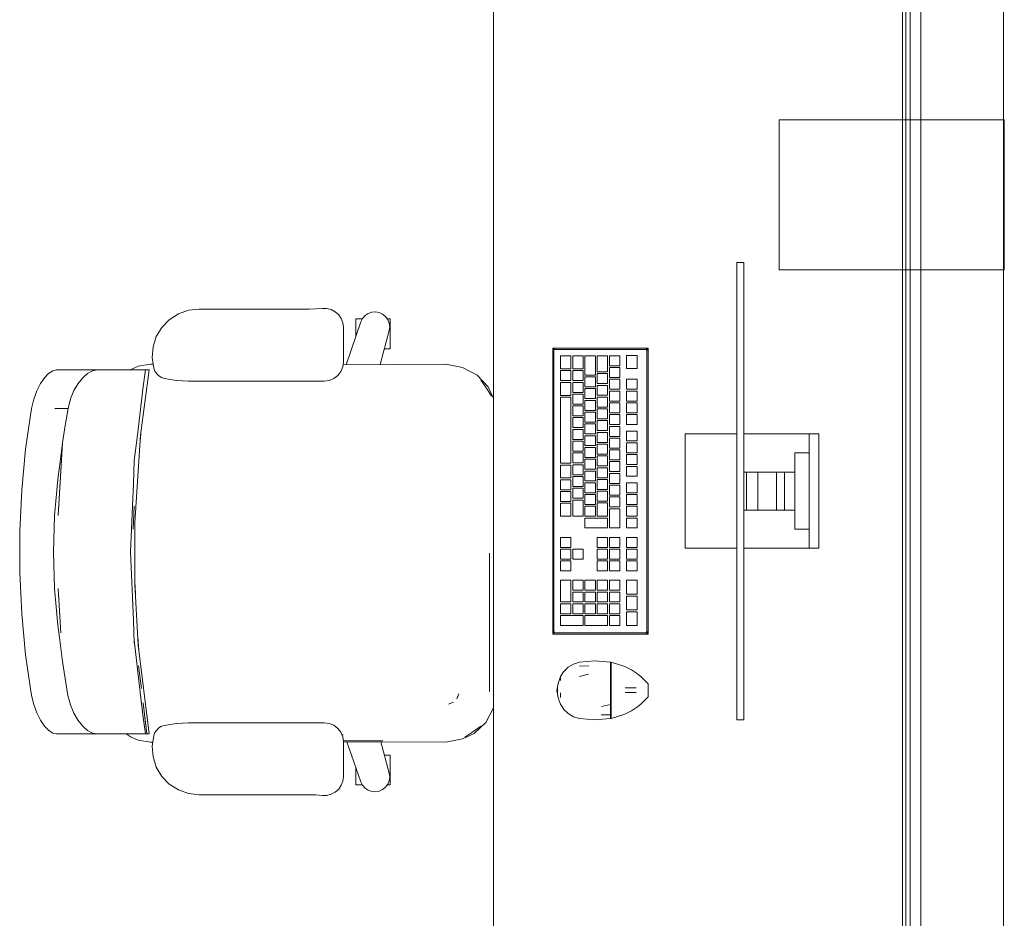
# Model space of a CAD drawing. Header units: millimetres. Extents: x -261 to 187, y -214 to 106.
# Tile 224 of 256: x -188.62 to -187.3, y -154.92 to -153.72. Entities that reach past the tile are written whole.
import ezdxf

# ---------------------------------------------------------------- set-up
doc = ezdxf.new("R2010")
doc.units = ezdxf.units.MM
doc.header["$LTSCALE"] = 0.005
doc.header["$MEASUREMENT"] = 0
for name, color, linetype, lineweight in [('IFC-Elemento construtivo genérico-Contorno', 9, 'Continuous', 5), ('IFC-Elemento de mobília-Contorno', 9, 'Continuous', 5), ('IFC-Laje-Contorno', 9, 'Continuous', 5), ('IFC-Parede padrão-Contorno', 9, 'Continuous', 5), ('IFC-Pilar-Contorno', 9, 'Continuous', 5), ('IFC-Viga-Contorno', 9, 'Continuous', 5)]:
    doc.layers.add(name, color=color, linetype=linetype, lineweight=lineweight)

msp = doc.modelspace()

# ---------------------------------------------------------------- linework, layer by layer
at = {"layer": 'IFC-Elemento construtivo genérico-Contorno', "lineweight": 5}
for p, q in [((-187.6602, -154.0442), (-187.6602, -154.0439)), ((-187.6602, -154.0439), (-187.6507, -154.0439)), ((-187.6602, -154.0448), (-187.6602, -154.0442)), ((-187.6602, -154.0458), (-187.6602, -154.0448)), ((-187.6602, -154.0471), (-187.6602, -154.0458)), ((-187.6602, -154.0487), (-187.6602, -154.0471)), ((-187.6602, -154.0503), (-187.6602, -154.0487)), ((-187.6602, -154.6471), (-187.6602, -154.0503)), ((-187.6507, -154.0442), (-187.6507, -154.0439)), ((-187.6507, -154.0448), (-187.6507, -154.0442)), ((-187.6507, -154.0458), (-187.6507, -154.0448)), ((-187.6507, -154.0471), (-187.6507, -154.0458)), ((-187.6507, -154.0487), (-187.6507, -154.0471)), ((-187.6507, -154.0503), (-187.6507, -154.0487)), ((-187.6507, -154.6471), (-187.6507, -154.0503)), ((-187.9055, -154.1582), (-187.9043, -154.1595)), ((-187.9055, -154.5392), (-187.9055, -154.1582)), ((-187.9055, -154.1582), (-187.7785, -154.1582)), ((-187.7797, -154.1595), (-187.7785, -154.1582)), ((-187.7785, -154.5392), (-187.7785, -154.1582)), ((-187.9043, -154.1595), (-187.9034, -154.1603)), ((-187.9039, -154.1614), (-187.9036, -154.1606)), ((-187.9039, -154.536), (-187.9039, -154.1614)), ((-187.9036, -154.1592), (-187.9026, -154.1597)), ((-187.9036, -154.1592), (-187.903, -154.1595)), ((-187.9036, -154.1606), (-187.9034, -154.1603)), ((-187.9034, -154.1603), (-187.9023, -154.1598)), ((-187.9034, -154.1603), (-187.9027, -154.16)), ((-187.903, -154.1595), (-187.9026, -154.1597)), ((-187.9027, -154.16), (-187.9023, -154.1598)), ((-187.9023, -154.1598), (-187.7817, -154.1598)), ((-187.8952, -154.1684), (-187.8813, -154.1684)), ((-187.8952, -154.1857), (-187.8952, -154.1684)), ((-187.8813, -154.1857), (-187.8813, -154.1684)), ((-187.8789, -154.1684), (-187.865, -154.1684)), ((-187.8789, -154.1857), (-187.8789, -154.1684)), ((-187.865, -154.1857), (-187.865, -154.1684)), ((-187.8626, -154.1684), (-187.8487, -154.1684)), ((-187.8626, -154.1941), (-187.8626, -154.1684)), ((-187.8487, -154.1941), (-187.8487, -154.1684)), ((-187.8463, -154.1684), (-187.8324, -154.1684)), ((-187.8463, -154.1897), (-187.8463, -154.1684)), ((-187.8324, -154.1897), (-187.8324, -154.1684)), ((-187.83, -154.1684), (-187.8161, -154.1684)), ((-187.83, -154.1816), (-187.83, -154.1684)), ((-187.8161, -154.1816), (-187.8161, -154.1684)), ((-187.807, -154.1679), (-187.7931, -154.1679)), ((-187.807, -154.1855), (-187.807, -154.1679)), ((-187.7931, -154.1855), (-187.7931, -154.1679)), ((-187.7817, -154.1598), (-187.781, -154.1595)), ((-187.7817, -154.1598), (-187.7809, -154.1601)), ((-187.7817, -154.1598), (-187.7813, -154.16)), ((-187.7813, -154.16), (-187.7809, -154.1601)), ((-187.781, -154.1595), (-187.7804, -154.1592)), ((-187.7809, -154.1601), (-187.7806, -154.1603)), ((-187.7806, -154.1603), (-187.7797, -154.1595)), ((-187.7806, -154.1603), (-187.7803, -154.161)), ((-187.7806, -154.1603), (-187.7801, -154.1614)), ((-187.7803, -154.161), (-187.7802, -154.1612)), ((-187.7802, -154.1612), (-187.7801, -154.1614)), ((-187.7801, -154.536), (-187.7801, -154.1614)), ((-187.7799, -154.1611), (-187.7794, -154.1601)), ((-187.7799, -154.1611), (-187.7798, -154.1608)), ((-187.83, -154.1816), (-187.8161, -154.1816)), ((-187.83, -154.184), (-187.8161, -154.184)), ((-187.83, -154.1973), (-187.83, -154.184)), ((-187.8161, -154.1973), (-187.8161, -154.184)), ((-187.8952, -154.1857), (-187.8813, -154.1857)), ((-187.8952, -154.1881), (-187.8813, -154.1881)), ((-187.8952, -154.2014), (-187.8952, -154.1881)), ((-187.8813, -154.2014), (-187.8813, -154.1881)), ((-187.8789, -154.1857), (-187.865, -154.1857)), ((-187.8789, -154.1881), (-187.865, -154.1881)), ((-187.8789, -154.2014), (-187.8789, -154.1881)), ((-187.865, -154.2014), (-187.865, -154.1881)), ((-187.8626, -154.1941), (-187.8487, -154.1941)), ((-187.8626, -154.1965), (-187.8487, -154.1965)), ((-187.8626, -154.2097), (-187.8626, -154.1965)), ((-187.8487, -154.2097), (-187.8487, -154.1965)), ((-187.8463, -154.1897), (-187.8324, -154.1897)), ((-187.8463, -154.1921), (-187.8324, -154.1921)), ((-187.8463, -154.2054), (-187.8463, -154.1921)), ((-187.8324, -154.2054), (-187.8324, -154.1921)), ((-187.83, -154.1973), (-187.8161, -154.1973)), ((-187.807, -154.1855), (-187.7931, -154.1855)), ((-187.8952, -154.2014), (-187.8813, -154.2014)), ((-187.8952, -154.2038), (-187.8813, -154.2038)), ((-187.8952, -154.2212), (-187.8952, -154.2038)), ((-187.8813, -154.2212), (-187.8813, -154.2038)), ((-187.8789, -154.2014), (-187.865, -154.2014)), ((-187.8789, -154.2038), (-187.865, -154.2038)), ((-187.8789, -154.2171), (-187.8789, -154.2038)), ((-187.865, -154.2171), (-187.865, -154.2038)), ((-187.8626, -154.2097), (-187.8487, -154.2097)), ((-187.8463, -154.2054), (-187.8324, -154.2054)), ((-187.8463, -154.2078), (-187.8324, -154.2078)), ((-187.8463, -154.221), (-187.8463, -154.2078)), ((-187.8324, -154.221), (-187.8324, -154.2078)), ((-187.83, -154.1997), (-187.8161, -154.1997)), ((-187.83, -154.213), (-187.83, -154.1997)), ((-187.8161, -154.213), (-187.8161, -154.1997)), ((-187.807, -154.1997), (-187.7931, -154.1997)), ((-187.807, -154.213), (-187.807, -154.1997)), ((-187.7931, -154.213), (-187.7931, -154.1997)), ((-187.8952, -154.2212), (-187.8813, -154.2212)), ((-187.8952, -154.2236), (-187.8813, -154.2236)), ((-187.8952, -154.3115), (-187.8952, -154.2236)), ((-187.8813, -154.3115), (-187.8813, -154.2236)), ((-187.8789, -154.2171), (-187.865, -154.2171)), ((-187.8789, -154.2195), (-187.865, -154.2195)), ((-187.8789, -154.2328), (-187.8789, -154.2195)), ((-187.865, -154.2328), (-187.865, -154.2195)), ((-187.8626, -154.2121), (-187.8487, -154.2121)), ((-187.8626, -154.2254), (-187.8626, -154.2121)), ((-187.8487, -154.2254), (-187.8487, -154.2121)), ((-187.8463, -154.221), (-187.8324, -154.221)), ((-187.8463, -154.2234), (-187.8324, -154.2234)), ((-187.8463, -154.2367), (-187.8463, -154.2234)), ((-187.8324, -154.2367), (-187.8324, -154.2234)), ((-187.83, -154.213), (-187.8161, -154.213)), ((-187.83, -154.2154), (-187.8161, -154.2154)), ((-187.83, -154.2287), (-187.83, -154.2154)), ((-187.8161, -154.2287), (-187.8161, -154.2154)), ((-187.807, -154.213), (-187.7931, -154.213)), ((-187.807, -154.2154), (-187.7931, -154.2154)), ((-187.807, -154.2287), (-187.807, -154.2154)), ((-187.7931, -154.2287), (-187.7931, -154.2154)), ((-187.8789, -154.2328), (-187.865, -154.2328)), ((-187.8789, -154.2352), (-187.865, -154.2352)), ((-187.8789, -154.2484), (-187.8789, -154.2352)), ((-187.865, -154.2484), (-187.865, -154.2352)), ((-187.8626, -154.2254), (-187.8487, -154.2254)), ((-187.8626, -154.2278), (-187.8487, -154.2278)), ((-187.8626, -154.2411), (-187.8626, -154.2278)), ((-187.8487, -154.2411), (-187.8487, -154.2278)), ((-187.8463, -154.2367), (-187.8324, -154.2367)), ((-187.83, -154.2287), (-187.8161, -154.2287)), ((-187.83, -154.2311), (-187.8161, -154.2311)), ((-187.83, -154.2443), (-187.83, -154.2311)), ((-187.8161, -154.2443), (-187.8161, -154.2311)), ((-187.807, -154.2287), (-187.7931, -154.2287)), ((-187.807, -154.2311), (-187.7931, -154.2311)), ((-187.807, -154.2443), (-187.807, -154.2311)), ((-187.7931, -154.2443), (-187.7931, -154.2311)), ((-187.8789, -154.2484), (-187.865, -154.2484)), ((-187.8626, -154.2411), (-187.8487, -154.2411)), ((-187.8626, -154.2435), (-187.8487, -154.2435)), ((-187.8626, -154.2568), (-187.8626, -154.2435)), ((-187.8487, -154.2568), (-187.8487, -154.2435)), ((-187.8463, -154.2391), (-187.8324, -154.2391)), ((-187.8463, -154.2524), (-187.8463, -154.2391)), ((-187.8324, -154.2524), (-187.8324, -154.2391)), ((-187.83, -154.2443), (-187.8161, -154.2443)), ((-187.83, -154.2467), (-187.8161, -154.2467)), ((-187.83, -154.26), (-187.83, -154.2467)), ((-187.8161, -154.26), (-187.8161, -154.2467)), ((-187.807, -154.2443), (-187.7931, -154.2443)), ((-187.807, -154.2467), (-187.7931, -154.2467)), ((-187.807, -154.26), (-187.807, -154.2467)), ((-187.7931, -154.26), (-187.7931, -154.2467)), ((-187.8789, -154.2508), (-187.865, -154.2508)), ((-187.8789, -154.2641), (-187.8789, -154.2508)), ((-187.865, -154.2641), (-187.865, -154.2508)), ((-187.8626, -154.2568), (-187.8487, -154.2568)), ((-187.8626, -154.2592), (-187.8487, -154.2592)), ((-187.8626, -154.2724), (-187.8626, -154.2592)), ((-187.8487, -154.2724), (-187.8487, -154.2592)), ((-187.8463, -154.2524), (-187.8324, -154.2524)), ((-187.8463, -154.2548), (-187.8324, -154.2548)), ((-187.8463, -154.2681), (-187.8463, -154.2548)), ((-187.8324, -154.2681), (-187.8324, -154.2548)), ((-187.83, -154.26), (-187.8161, -154.26)), ((-187.83, -154.2624), (-187.8161, -154.2624)), ((-187.83, -154.2757), (-187.83, -154.2624)), ((-187.8161, -154.2757), (-187.8161, -154.2624)), ((-187.807, -154.26), (-187.7931, -154.26)), ((-187.8789, -154.2641), (-187.865, -154.2641)), ((-187.8789, -154.2665), (-187.865, -154.2665)), ((-187.8789, -154.2798), (-187.8789, -154.2665)), ((-187.865, -154.2798), (-187.865, -154.2665)), ((-187.8626, -154.2724), (-187.8487, -154.2724)), ((-187.8626, -154.2749), (-187.8487, -154.2749)), ((-187.8626, -154.2881), (-187.8626, -154.2749)), ((-187.8487, -154.2881), (-187.8487, -154.2749)), ((-187.8463, -154.2681), (-187.8324, -154.2681)), ((-187.8463, -154.2705), (-187.8324, -154.2705)), ((-187.8463, -154.2837), (-187.8463, -154.2705)), ((-187.8324, -154.2837), (-187.8324, -154.2705)), ((-187.83, -154.2757), (-187.8161, -154.2757)), ((-187.807, -154.2686), (-187.7931, -154.2686)), ((-187.807, -154.2819), (-187.807, -154.2686)), ((-187.7931, -154.2819), (-187.7931, -154.2686)), ((-187.7289, -154.4249), (-187.7289, -154.2725)), ((-187.7289, -154.2725), (-187.6602, -154.2725)), ((-187.6507, -154.2725), (-187.5702, -154.2725)), ((-187.5702, -154.2725), (-187.5685, -154.2725)), ((-187.5685, -154.2725), (-187.567, -154.2725)), ((-187.567, -154.2725), (-187.5657, -154.2725)), ((-187.5657, -154.2725), (-187.5647, -154.2725)), ((-187.5647, -154.2725), (-187.564, -154.2725)), ((-187.564, -154.2725), (-187.5638, -154.2725)), ((-187.5638, -154.4249), (-187.5638, -154.2725)), ((-187.5638, -154.2725), (-187.5511, -154.2725)), ((-187.5511, -154.4249), (-187.5511, -154.2725)), ((-187.8789, -154.2798), (-187.865, -154.2798)), ((-187.8789, -154.2822), (-187.865, -154.2822)), ((-187.8789, -154.2955), (-187.8789, -154.2822)), ((-187.865, -154.2955), (-187.865, -154.2822)), ((-187.8626, -154.2881), (-187.8487, -154.2881)), ((-187.8463, -154.2837), (-187.8324, -154.2837)), ((-187.8463, -154.2861), (-187.8324, -154.2861)), ((-187.8463, -154.2994), (-187.8463, -154.2861)), ((-187.8324, -154.2994), (-187.8324, -154.2861)), ((-187.83, -154.2781), (-187.8161, -154.2781)), ((-187.83, -154.2914), (-187.83, -154.2781)), ((-187.8161, -154.2914), (-187.8161, -154.2781)), ((-187.807, -154.2819), (-187.7931, -154.2819)), ((-187.807, -154.2843), (-187.7931, -154.2843)), ((-187.807, -154.2976), (-187.807, -154.2843)), ((-187.7931, -154.2976), (-187.7931, -154.2843)), ((-187.8789, -154.2955), (-187.865, -154.2955)), ((-187.8789, -154.2979), (-187.865, -154.2979)), ((-187.8789, -154.3111), (-187.8789, -154.2979)), ((-187.865, -154.3111), (-187.865, -154.2979)), ((-187.8626, -154.2905), (-187.8487, -154.2905)), ((-187.8626, -154.3038), (-187.8626, -154.2905)), ((-187.8487, -154.3038), (-187.8487, -154.2905)), ((-187.8463, -154.2994), (-187.8324, -154.2994)), ((-187.8463, -154.3018), (-187.8324, -154.3018)), ((-187.8463, -154.3151), (-187.8463, -154.3018)), ((-187.8324, -154.3151), (-187.8324, -154.3018)), ((-187.83, -154.2914), (-187.8161, -154.2914)), ((-187.83, -154.2938), (-187.8161, -154.2938)), ((-187.83, -154.307), (-187.83, -154.2938)), ((-187.8161, -154.307), (-187.8161, -154.2938)), ((-187.807, -154.2976), (-187.7931, -154.2976)), ((-187.807, -154.3), (-187.7931, -154.3)), ((-187.807, -154.3132), (-187.807, -154.3)), ((-187.7931, -154.3132), (-187.7931, -154.3)), ((-187.5829, -154.3995), (-187.5829, -154.2979)), ((-187.5829, -154.2979), (-187.5638, -154.2979)), ((-187.8952, -154.3115), (-187.8813, -154.3115)), ((-187.8952, -154.3139), (-187.8813, -154.3139)), ((-187.8952, -154.3311), (-187.8952, -154.3139)), ((-187.8813, -154.3311), (-187.8813, -154.3139)), ((-187.8789, -154.3111), (-187.865, -154.3111)), ((-187.8789, -154.3135), (-187.865, -154.3135)), ((-187.8789, -154.3268), (-187.8789, -154.3135)), ((-187.865, -154.3268), (-187.865, -154.3135)), ((-187.8626, -154.3038), (-187.8487, -154.3038)), ((-187.8626, -154.3062), (-187.8487, -154.3062)), ((-187.8626, -154.3195), (-187.8626, -154.3062)), ((-187.8487, -154.3195), (-187.8487, -154.3062)), ((-187.8463, -154.3151), (-187.8324, -154.3151)), ((-187.83, -154.307), (-187.8161, -154.307)), ((-187.83, -154.3094), (-187.8161, -154.3094)), ((-187.83, -154.3227), (-187.83, -154.3094)), ((-187.8161, -154.3227), (-187.8161, -154.3094)), ((-187.807, -154.3132), (-187.7931, -154.3132)), ((-187.807, -154.3157), (-187.7931, -154.3157)), ((-187.807, -154.3289), (-187.807, -154.3157)), ((-187.7931, -154.3289), (-187.7931, -154.3157)), ((-187.8789, -154.3268), (-187.865, -154.3268)), ((-187.8626, -154.3195), (-187.8487, -154.3195)), ((-187.8626, -154.3219), (-187.8487, -154.3219)), ((-187.8626, -154.3351), (-187.8626, -154.3219)), ((-187.8487, -154.3351), (-187.8487, -154.3219)), ((-187.8463, -154.3175), (-187.8324, -154.3175)), ((-187.8463, -154.3308), (-187.8463, -154.3175)), ((-187.8324, -154.3308), (-187.8324, -154.3175)), ((-187.83, -154.3227), (-187.8161, -154.3227)), ((-187.83, -154.3251), (-187.8161, -154.3251)), ((-187.83, -154.3384), (-187.83, -154.3251)), ((-187.8161, -154.3384), (-187.8161, -154.3251)), ((-187.807, -154.3289), (-187.7931, -154.3289)), ((-187.6507, -154.3233), (-187.6475, -154.3233)), ((-187.6475, -154.3741), (-187.6475, -154.3233)), ((-187.6475, -154.3233), (-187.6324, -154.3233)), ((-187.6324, -154.3741), (-187.6324, -154.3233)), ((-187.6324, -154.3233), (-187.6074, -154.3233)), ((-187.6074, -154.3741), (-187.6074, -154.3233)), ((-187.6074, -154.3233), (-187.5965, -154.3233)), ((-187.5974, -154.3233), (-187.5931, -154.3233)), ((-187.5965, -154.3741), (-187.5965, -154.3233)), ((-187.5931, -154.3233), (-187.5885, -154.3233)), ((-187.5885, -154.3233), (-187.5829, -154.3233)), ((-187.8952, -154.3311), (-187.8813, -154.3311)), ((-187.8952, -154.3335), (-187.8813, -154.3335)), ((-187.8952, -154.3468), (-187.8952, -154.3335)), ((-187.8813, -154.3468), (-187.8813, -154.3335)), ((-187.8789, -154.3292), (-187.865, -154.3292)), ((-187.8789, -154.3425), (-187.8789, -154.3292)), ((-187.865, -154.3425), (-187.865, -154.3292)), ((-187.8626, -154.3351), (-187.8487, -154.3351)), ((-187.8626, -154.3376), (-187.8487, -154.3376)), ((-187.8626, -154.3508), (-187.8626, -154.3376)), ((-187.8487, -154.3508), (-187.8487, -154.3376)), ((-187.8463, -154.3308), (-187.8324, -154.3308)), ((-187.8463, -154.3332), (-187.8324, -154.3332)), ((-187.8463, -154.3464), (-187.8463, -154.3332)), ((-187.8324, -154.3464), (-187.8324, -154.3332)), ((-187.83, -154.3384), (-187.8161, -154.3384)), ((-187.83, -154.3408), (-187.8161, -154.3408)), ((-187.83, -154.3541), (-187.83, -154.3408)), ((-187.8161, -154.3541), (-187.8161, -154.3408)), ((-187.807, -154.3375), (-187.7931, -154.3375)), ((-187.807, -154.3508), (-187.807, -154.3375)), ((-187.7931, -154.3508), (-187.7931, -154.3375)), ((-187.8952, -154.3468), (-187.8813, -154.3468)), ((-187.8952, -154.3492), (-187.8813, -154.3492)), ((-187.8952, -154.3625), (-187.8952, -154.3492)), ((-187.8813, -154.3625), (-187.8813, -154.3492)), ((-187.8789, -154.3425), (-187.865, -154.3425)), ((-187.8789, -154.3449), (-187.865, -154.3449)), ((-187.8789, -154.3582), (-187.8789, -154.3449)), ((-187.865, -154.3582), (-187.865, -154.3449)), ((-187.8626, -154.3508), (-187.8487, -154.3508)), ((-187.8626, -154.3532), (-187.8487, -154.3532)), ((-187.8626, -154.3665), (-187.8626, -154.3532)), ((-187.8487, -154.3665), (-187.8487, -154.3532)), ((-187.8463, -154.3464), (-187.8324, -154.3464)), ((-187.8463, -154.3489), (-187.8324, -154.3489)), ((-187.8463, -154.3621), (-187.8463, -154.3489)), ((-187.8324, -154.3621), (-187.8324, -154.3489)), ((-187.83, -154.3541), (-187.8161, -154.3541)), ((-187.807, -154.3508), (-187.7931, -154.3508)), ((-187.807, -154.3532), (-187.7931, -154.3532)), ((-187.807, -154.3665), (-187.807, -154.3532)), ((-187.7931, -154.3665), (-187.7931, -154.3532)), ((-187.8952, -154.3625), (-187.8813, -154.3625)), ((-187.8952, -154.3649), (-187.8813, -154.3649)), ((-187.8952, -154.3822), (-187.8952, -154.3649)), ((-187.8813, -154.3822), (-187.8813, -154.3649)), ((-187.8789, -154.3582), (-187.865, -154.3582)), ((-187.8789, -154.3606), (-187.865, -154.3606)), ((-187.8789, -154.3822), (-187.8789, -154.3606)), ((-187.865, -154.3822), (-187.865, -154.3606)), ((-187.8626, -154.3665), (-187.8487, -154.3665)), ((-187.8463, -154.3621), (-187.8324, -154.3621)), ((-187.8463, -154.3645), (-187.8324, -154.3645)), ((-187.8463, -154.3822), (-187.8463, -154.3645)), ((-187.8324, -154.3822), (-187.8324, -154.3645)), ((-187.83, -154.3565), (-187.8161, -154.3565)), ((-187.83, -154.3697), (-187.83, -154.3565)), ((-187.8161, -154.3697), (-187.8161, -154.3565)), ((-187.807, -154.3665), (-187.7931, -154.3665)), ((-187.8626, -154.3689), (-187.8487, -154.3689)), ((-187.8626, -154.3822), (-187.8626, -154.3689)), ((-187.8487, -154.3822), (-187.8487, -154.3689)), ((-187.83, -154.3697), (-187.8161, -154.3697)), ((-187.83, -154.3722), (-187.8161, -154.3722)), ((-187.83, -154.3978), (-187.83, -154.3722)), ((-187.8161, -154.3978), (-187.8161, -154.3722)), ((-187.807, -154.3689), (-187.7931, -154.3689)), ((-187.807, -154.3821), (-187.807, -154.3689)), ((-187.7931, -154.3821), (-187.7931, -154.3689)), ((-187.6507, -154.3741), (-187.6475, -154.3741)), ((-187.6475, -154.3741), (-187.6324, -154.3741)), ((-187.6324, -154.3741), (-187.6074, -154.3741)), ((-187.6074, -154.3741), (-187.5965, -154.3741)), ((-187.5965, -154.3741), (-187.5931, -154.3741)), ((-187.5931, -154.3741), (-187.5885, -154.3741)), ((-187.5885, -154.3741), (-187.5829, -154.3741)), ((-187.8952, -154.3822), (-187.8813, -154.3822)), ((-187.8789, -154.3822), (-187.865, -154.3822)), ((-187.8626, -154.3822), (-187.8487, -154.3822)), ((-187.8626, -154.3846), (-187.8324, -154.3846)), ((-187.8626, -154.3978), (-187.8626, -154.3846)), ((-187.8463, -154.3822), (-187.8324, -154.3822)), ((-187.8324, -154.3978), (-187.8324, -154.3846)), ((-187.807, -154.3821), (-187.7931, -154.3821)), ((-187.807, -154.3846), (-187.7931, -154.3846)), ((-187.807, -154.3978), (-187.807, -154.3846)), ((-187.7931, -154.3978), (-187.7931, -154.3846)), ((-187.8626, -154.3978), (-187.8324, -154.3978)), ((-187.83, -154.3978), (-187.8161, -154.3978)), ((-187.807, -154.3978), (-187.7931, -154.3978)), ((-187.5829, -154.3995), (-187.5638, -154.3995)), ((-187.8952, -154.4104), (-187.8813, -154.4104)), ((-187.8952, -154.4237), (-187.8952, -154.4104)), ((-187.8813, -154.4237), (-187.8813, -154.4104)), ((-187.8463, -154.4104), (-187.8324, -154.4104)), ((-187.8463, -154.4237), (-187.8463, -154.4104)), ((-187.8324, -154.4237), (-187.8324, -154.4104)), ((-187.83, -154.4104), (-187.8161, -154.4104)), ((-187.83, -154.4237), (-187.83, -154.4104)), ((-187.8161, -154.4237), (-187.8161, -154.4104)), ((-187.807, -154.4104), (-187.7931, -154.4104)), ((-187.807, -154.4237), (-187.807, -154.4104)), ((-187.7931, -154.4237), (-187.7931, -154.4104)), ((-187.8952, -154.4237), (-187.8813, -154.4237)), ((-187.8952, -154.4261), (-187.8813, -154.4261)), ((-187.8952, -154.4393), (-187.8952, -154.4261)), ((-187.8813, -154.4393), (-187.8813, -154.4261)), ((-187.8789, -154.4261), (-187.865, -154.4261)), ((-187.8789, -154.4393), (-187.8789, -154.4261)), ((-187.865, -154.4393), (-187.865, -154.4261)), ((-187.8463, -154.4237), (-187.8324, -154.4237)), ((-187.8463, -154.4261), (-187.8324, -154.4261)), ((-187.8463, -154.4393), (-187.8463, -154.4261)), ((-187.8324, -154.4393), (-187.8324, -154.4261)), ((-187.83, -154.4237), (-187.8161, -154.4237)), ((-187.83, -154.4261), (-187.8161, -154.4261)), ((-187.83, -154.4393), (-187.83, -154.4261)), ((-187.8161, -154.4393), (-187.8161, -154.4261)), ((-187.807, -154.4237), (-187.7931, -154.4237)), ((-187.807, -154.4261), (-187.7931, -154.4261)), ((-187.807, -154.4393), (-187.807, -154.4261)), ((-187.7931, -154.4393), (-187.7931, -154.4261)), ((-187.7289, -154.4249), (-187.6602, -154.4249)), ((-187.6507, -154.4249), (-187.5702, -154.4249)), ((-187.5702, -154.4249), (-187.5685, -154.4249)), ((-187.5685, -154.4249), (-187.567, -154.4249)), ((-187.567, -154.4249), (-187.5657, -154.4249)), ((-187.5657, -154.4249), (-187.5647, -154.4249)), ((-187.5647, -154.4249), (-187.564, -154.4249)), ((-187.564, -154.4249), (-187.5638, -154.4249)), ((-187.5638, -154.4249), (-187.5511, -154.4249)), ((-187.8952, -154.4393), (-187.8813, -154.4393)), ((-187.8952, -154.4418), (-187.8813, -154.4418)), ((-187.8952, -154.455), (-187.8952, -154.4418)), ((-187.8813, -154.455), (-187.8813, -154.4418)), ((-187.8789, -154.4393), (-187.865, -154.4393)), ((-187.8463, -154.4393), (-187.8324, -154.4393)), ((-187.8463, -154.4418), (-187.8324, -154.4418)), ((-187.8463, -154.455), (-187.8463, -154.4418)), ((-187.8324, -154.455), (-187.8324, -154.4418)), ((-187.83, -154.4393), (-187.8161, -154.4393)), ((-187.83, -154.4418), (-187.8161, -154.4418)), ((-187.83, -154.455), (-187.83, -154.4418)), ((-187.8161, -154.455), (-187.8161, -154.4418)), ((-187.807, -154.4393), (-187.7931, -154.4393)), ((-187.807, -154.4418), (-187.7931, -154.4418)), ((-187.807, -154.455), (-187.807, -154.4418)), ((-187.7931, -154.455), (-187.7931, -154.4418)), ((-187.8952, -154.455), (-187.8813, -154.455)), ((-187.8463, -154.455), (-187.8324, -154.455)), ((-187.83, -154.455), (-187.8161, -154.455)), ((-187.807, -154.455), (-187.7931, -154.455)), ((-187.8952, -154.4675), (-187.8813, -154.4675)), ((-187.8952, -154.4964), (-187.8952, -154.4675)), ((-187.8813, -154.4964), (-187.8813, -154.4675)), ((-187.8789, -154.4675), (-187.865, -154.4675)), ((-187.8789, -154.4808), (-187.8789, -154.4675)), ((-187.865, -154.4808), (-187.865, -154.4675)), ((-187.8626, -154.4675), (-187.8487, -154.4675)), ((-187.8626, -154.4808), (-187.8626, -154.4675)), ((-187.8487, -154.4808), (-187.8487, -154.4675)), ((-187.8463, -154.4675), (-187.8324, -154.4675)), ((-187.8463, -154.4808), (-187.8463, -154.4675)), ((-187.8324, -154.4808), (-187.8324, -154.4675)), ((-187.83, -154.4675), (-187.8161, -154.4675)), ((-187.83, -154.4808), (-187.83, -154.4675)), ((-187.8161, -154.4808), (-187.8161, -154.4675)), ((-187.807, -154.4675), (-187.7931, -154.4675)), ((-187.807, -154.4859), (-187.807, -154.4675)), ((-187.7931, -154.4859), (-187.7931, -154.4675)), ((-187.8789, -154.4808), (-187.865, -154.4808)), ((-187.8789, -154.4832), (-187.865, -154.4832)), ((-187.8789, -154.4964), (-187.8789, -154.4832)), ((-187.865, -154.4964), (-187.865, -154.4832)), ((-187.8626, -154.4808), (-187.8487, -154.4808)), ((-187.8626, -154.4832), (-187.8487, -154.4832)), ((-187.8626, -154.4964), (-187.8626, -154.4832)), ((-187.8487, -154.4964), (-187.8487, -154.4832)), ((-187.8463, -154.4808), (-187.8324, -154.4808)), ((-187.8463, -154.4832), (-187.8324, -154.4832)), ((-187.8463, -154.4964), (-187.8463, -154.4832)), ((-187.8324, -154.4964), (-187.8324, -154.4832)), ((-187.83, -154.4808), (-187.8161, -154.4808)), ((-187.83, -154.4832), (-187.8161, -154.4832)), ((-187.83, -154.4964), (-187.83, -154.4832)), ((-187.8161, -154.4964), (-187.8161, -154.4832)), ((-187.807, -154.4859), (-187.7931, -154.4859)), ((-187.8952, -154.4964), (-187.8813, -154.4964)), ((-187.8952, -154.4989), (-187.8813, -154.4989)), ((-187.8952, -154.5121), (-187.8952, -154.4989)), ((-187.8813, -154.5121), (-187.8813, -154.4989)), ((-187.8789, -154.4964), (-187.865, -154.4964)), ((-187.8789, -154.4989), (-187.865, -154.4989)), ((-187.8789, -154.5121), (-187.8789, -154.4989)), ((-187.865, -154.5121), (-187.865, -154.4989)), ((-187.8626, -154.4964), (-187.8487, -154.4964)), ((-187.8626, -154.4989), (-187.8487, -154.4989)), ((-187.8626, -154.5121), (-187.8626, -154.4989)), ((-187.8487, -154.5121), (-187.8487, -154.4989)), ((-187.8463, -154.4964), (-187.8324, -154.4964)), ((-187.8463, -154.4989), (-187.8324, -154.4989)), ((-187.8463, -154.5121), (-187.8463, -154.4989)), ((-187.8324, -154.5121), (-187.8324, -154.4989)), ((-187.83, -154.4964), (-187.8161, -154.4964)), ((-187.83, -154.4989), (-187.8161, -154.4989)), ((-187.83, -154.5121), (-187.83, -154.4989)), ((-187.8161, -154.5121), (-187.8161, -154.4989)), ((-187.807, -154.5068), (-187.807, -154.4885)), ((-187.807, -154.4885), (-187.7931, -154.4885)), ((-187.7931, -154.5068), (-187.7931, -154.4885)), ((-187.8952, -154.5121), (-187.8813, -154.5121)), ((-187.8789, -154.5121), (-187.865, -154.5121)), ((-187.8626, -154.5121), (-187.8487, -154.5121)), ((-187.8463, -154.5121), (-187.8324, -154.5121)), ((-187.83, -154.5121), (-187.8161, -154.5121)), ((-187.807, -154.5068), (-187.7931, -154.5068)), ((-187.807, -154.5278), (-187.807, -154.5094)), ((-187.807, -154.5094), (-187.7931, -154.5094)), ((-187.7931, -154.5278), (-187.7931, -154.5094)), ((-187.8952, -154.5145), (-187.865, -154.5145)), ((-187.8952, -154.5278), (-187.8952, -154.5145)), ((-187.865, -154.5278), (-187.865, -154.5145)), ((-187.8626, -154.5145), (-187.8324, -154.5145)), ((-187.8626, -154.5278), (-187.8626, -154.5145)), ((-187.8324, -154.5278), (-187.8324, -154.5145)), ((-187.83, -154.5145), (-187.8161, -154.5145)), ((-187.83, -154.5278), (-187.83, -154.5145)), ((-187.8161, -154.5278), (-187.8161, -154.5145)), ((-187.9055, -154.5392), (-187.9043, -154.538)), ((-187.9043, -154.538), (-187.9034, -154.5372)), ((-187.9039, -154.536), (-187.9034, -154.5372)), ((-187.9039, -154.536), (-187.9037, -154.5364)), ((-187.9037, -154.5364), (-187.9034, -154.5372)), ((-187.9034, -154.5372), (-187.9023, -154.5376)), ((-187.9034, -154.5372), (-187.9031, -154.5373)), ((-187.9031, -154.5373), (-187.9023, -154.5376)), ((-187.9031, -154.5373), (-187.9027, -154.5374)), ((-187.9027, -154.5374), (-187.9023, -154.5376)), ((-187.9023, -154.5376), (-187.7817, -154.5376)), ((-187.8952, -154.5278), (-187.865, -154.5278)), ((-187.8626, -154.5278), (-187.8324, -154.5278)), ((-187.83, -154.5278), (-187.8161, -154.5278)), ((-187.807, -154.5278), (-187.7931, -154.5278)), ((-187.7817, -154.5376), (-187.7806, -154.5372)), ((-187.7817, -154.5376), (-187.7813, -154.5374)), ((-187.7817, -154.5376), (-187.7815, -154.5375)), ((-187.7817, -154.5376), (-187.7813, -154.5378)), ((-187.7817, -154.5376), (-187.781, -154.5379)), ((-187.7815, -154.5375), (-187.7813, -154.5374)), ((-187.7813, -154.5378), (-187.781, -154.5379)), ((-187.7806, -154.5372), (-187.7804, -154.5368)), ((-187.7806, -154.5372), (-187.7797, -154.538)), ((-187.7804, -154.5368), (-187.7801, -154.536)), ((-187.7804, -154.5368), (-187.7803, -154.5364)), ((-187.7803, -154.5364), (-187.7801, -154.536)), ((-187.7801, -154.536), (-187.7798, -154.5367)), ((-187.7801, -154.536), (-187.7794, -154.5373)), ((-187.7798, -154.5367), (-187.7794, -154.5373)), ((-187.7797, -154.538), (-187.7785, -154.5392)), ((-187.9055, -154.5392), (-187.7785, -154.5392)), ((-187.8778, -154.5792), (-187.87, -154.5769)), ((-187.87, -154.5769), (-187.8493, -154.5751)), ((-187.8493, -154.5751), (-187.8286, -154.5767)), ((-187.8286, -154.5792), (-187.8286, -154.5767)), ((-187.8286, -154.5777), (-187.8278, -154.5777)), ((-187.8278, -154.5769), (-187.8092, -154.5824)), ((-187.8278, -154.5819), (-187.8278, -154.5769)), ((-187.8951, -154.5959), (-187.8921, -154.5911)), ((-187.8921, -154.5911), (-187.8907, -154.589)), ((-187.8907, -154.589), (-187.8848, -154.5833)), ((-187.8848, -154.5833), (-187.8778, -154.5792)), ((-187.87, -154.5819), (-187.8575, -154.5817)), ((-187.8286, -154.5801), (-187.8286, -154.5789)), ((-187.8286, -154.5817), (-187.8286, -154.5792)), ((-187.8286, -154.5826), (-187.8286, -154.5813)), ((-187.8286, -154.5886), (-187.8286, -154.5817)), ((-187.8286, -154.5893), (-187.8286, -154.5859)), ((-187.8286, -154.5955), (-187.8286, -154.5886)), ((-187.8278, -154.5887), (-187.8278, -154.5819)), ((-187.8278, -154.5956), (-187.8278, -154.5887)), ((-187.8092, -154.5824), (-187.8006, -154.5871)), ((-187.8006, -154.5871), (-187.7925, -154.5922)), ((-187.8984, -154.6049), (-187.8951, -154.5959)), ((-187.8951, -154.6013), (-187.8951, -154.5975)), ((-187.8951, -154.6013), (-187.8951, -154.5991)), ((-187.87, -154.5956), (-187.858, -154.5928)), ((-187.8286, -154.596), (-187.8286, -154.5926)), ((-187.8286, -154.6049), (-187.8286, -154.5955)), ((-187.8286, -154.596), (-187.8278, -154.596)), ((-187.8286, -154.6051), (-187.8286, -154.6005)), ((-187.8278, -154.6049), (-187.8278, -154.5956)), ((-187.7925, -154.5922), (-187.7877, -154.5964)), ((-187.7877, -154.5964), (-187.7785, -154.6056)), ((-187.9, -154.6143), (-187.8992, -154.6097)), ((-187.9, -154.6143), (-187.8992, -154.6189)), ((-187.8992, -154.6097), (-187.8984, -154.6049)), ((-187.8992, -154.6189), (-187.8992, -154.6097)), ((-187.8951, -154.624), (-187.8951, -154.6175)), ((-187.8951, -154.6208), (-187.8951, -154.6175)), ((-187.8286, -154.6143), (-187.8286, -154.6049)), ((-187.8286, -154.6143), (-187.8286, -154.6097)), ((-187.8286, -154.6143), (-187.8278, -154.6143)), ((-187.8286, -154.6189), (-187.8286, -154.6143)), ((-187.8286, -154.6237), (-187.8286, -154.6143)), ((-187.8278, -154.6143), (-187.8278, -154.6049)), ((-187.8278, -154.6236), (-187.8278, -154.6143)), ((-187.8088, -154.6109), (-187.8064, -154.6109)), ((-187.8088, -154.6173), (-187.8064, -154.6173)), ((-187.8064, -154.6109), (-187.8039, -154.6109)), ((-187.8064, -154.6173), (-187.8039, -154.6173)), ((-187.8039, -154.6109), (-187.8013, -154.6109)), ((-187.8039, -154.6173), (-187.8013, -154.6173)), ((-187.8013, -154.6109), (-187.799, -154.6109)), ((-187.8013, -154.6173), (-187.799, -154.6173)), ((-187.799, -154.6109), (-187.7969, -154.6109)), ((-187.799, -154.6173), (-187.7969, -154.6173)), ((-187.7969, -154.6109), (-187.7954, -154.6109)), ((-187.7969, -154.6173), (-187.7954, -154.6173)), ((-187.7954, -154.6109), (-187.7944, -154.6109)), ((-187.7954, -154.6173), (-187.7944, -154.6173)), ((-187.7944, -154.6109), (-187.7941, -154.6109)), ((-187.7944, -154.6173), (-187.7941, -154.6173)), ((-187.7785, -154.6068), (-187.7785, -154.6056)), ((-187.7785, -154.608), (-187.7785, -154.6068)), ((-187.7785, -154.609), (-187.7785, -154.608)), ((-187.7785, -154.6099), (-187.7785, -154.609)), ((-187.7785, -154.6121), (-187.7785, -154.6099)), ((-187.7785, -154.6143), (-187.7785, -154.6121)), ((-187.7785, -154.6164), (-187.7785, -154.6143)), ((-187.7785, -154.6186), (-187.7785, -154.6164)), ((-187.8992, -154.6189), (-187.8984, -154.6237)), ((-187.8984, -154.6237), (-187.8967, -154.6282)), ((-187.8967, -154.6282), (-187.8951, -154.6327)), ((-187.8286, -154.628), (-187.8286, -154.6234)), ((-187.8286, -154.6331), (-187.8286, -154.6237)), ((-187.8278, -154.633), (-187.8278, -154.6236)), ((-187.7877, -154.6322), (-187.7785, -154.6229)), ((-187.7785, -154.6196), (-187.7785, -154.6186)), ((-187.7785, -154.6205), (-187.7785, -154.6196)), ((-187.7785, -154.6217), (-187.7785, -154.6205)), ((-187.7785, -154.6229), (-187.7785, -154.6217)), ((-187.8951, -154.6327), (-187.8921, -154.6374)), ((-187.8921, -154.6374), (-187.8907, -154.6396)), ((-187.8907, -154.6396), (-187.8848, -154.6453)), ((-187.8407, -154.6358), (-187.8286, -154.6331)), ((-187.8286, -154.6359), (-187.8286, -154.6326)), ((-187.8286, -154.6399), (-187.8286, -154.6331)), ((-187.8286, -154.6426), (-187.8286, -154.6393)), ((-187.8286, -154.6468), (-187.8286, -154.6399)), ((-187.8278, -154.6398), (-187.8278, -154.633)), ((-187.8278, -154.6467), (-187.8278, -154.6398)), ((-187.8092, -154.6462), (-187.8006, -154.6414)), ((-187.8006, -154.6414), (-187.7925, -154.6364)), ((-187.7925, -154.6364), (-187.7877, -154.6322)), ((-187.8848, -154.6453), (-187.8778, -154.6494)), ((-187.8778, -154.6494), (-187.87, -154.6517)), ((-187.87, -154.6517), (-187.8493, -154.6535)), ((-187.8493, -154.6535), (-187.8286, -154.6518)), ((-187.8411, -154.6469), (-187.8286, -154.6468)), ((-187.8286, -154.646), (-187.8278, -154.646)), ((-187.8286, -154.6475), (-187.8286, -154.6467)), ((-187.8286, -154.6493), (-187.8286, -154.6468)), ((-187.8286, -154.6484), (-187.8286, -154.6475)), ((-187.8286, -154.65), (-187.8286, -154.6492)), ((-187.8286, -154.6518), (-187.8286, -154.6493)), ((-187.8286, -154.6509), (-187.8278, -154.6509)), ((-187.8278, -154.6517), (-187.8092, -154.6462)), ((-187.8278, -154.6517), (-187.8278, -154.6467)), ((-187.6602, -154.6488), (-187.6602, -154.6471)), ((-187.6602, -154.6503), (-187.6602, -154.6488)), ((-187.6602, -154.6516), (-187.6602, -154.6503)), ((-187.6602, -154.6526), (-187.6602, -154.6516)), ((-187.6602, -154.6533), (-187.6602, -154.6526)), ((-187.6602, -154.6535), (-187.6602, -154.6533)), ((-187.6602, -154.6535), (-187.6507, -154.6535)), ((-187.6507, -154.6488), (-187.6507, -154.6471)), ((-187.6507, -154.6503), (-187.6507, -154.6488)), ((-187.6507, -154.6516), (-187.6507, -154.6503)), ((-187.6507, -154.6526), (-187.6507, -154.6516)), ((-187.6507, -154.6533), (-187.6507, -154.6526)), ((-187.6507, -154.6535), (-187.6507, -154.6533))]:
    msp.add_line(p, q, dxfattribs=at)
at = {"layer": 'IFC-Elemento de mobília-Contorno', "lineweight": 5}
for p, q in [((-188.3908, -154.1076), (-188.3766, -154.106)), ((-188.3766, -154.106), (-188.23, -154.106)), ((-188.23, -154.106), (-188.2212, -154.1057)), ((-188.2212, -154.1057), (-188.2124, -154.1051)), ((-188.2124, -154.1051), (-188.2064, -154.1052)), ((-188.2064, -154.1052), (-188.2005, -154.1067)), ((-188.4164, -154.1202), (-188.4043, -154.1124)), ((-188.4043, -154.1124), (-188.3908, -154.1076)), ((-188.2005, -154.1067), (-188.1952, -154.1096)), ((-188.1952, -154.1096), (-188.1907, -154.1137)), ((-188.1907, -154.1137), (-188.1873, -154.1187)), ((-188.1873, -154.1187), (-188.1852, -154.1243)), ((-188.1611, -154.1231), (-188.1589, -154.1186)), ((-188.1589, -154.1186), (-188.1556, -154.1148)), ((-188.1556, -154.1148), (-188.1514, -154.112)), ((-188.1514, -154.112), (-188.1466, -154.1103)), ((-188.1466, -154.1103), (-188.1416, -154.1099)), ((-188.1416, -154.1099), (-188.1367, -154.1107)), ((-188.1367, -154.1107), (-188.1321, -154.1128)), ((-188.1321, -154.1128), (-188.1281, -154.116)), ((-188.1281, -154.116), (-188.1252, -154.12)), ((-188.4337, -154.1428), (-188.4263, -154.1305)), ((-188.4263, -154.1305), (-188.4164, -154.1202)), ((-188.1852, -154.1243), (-188.1845, -154.1303)), ((-188.1845, -154.1766), (-188.1845, -154.1303)), ((-188.1809, -154.1802), (-188.1611, -154.1231)), ((-188.1677, -154.1192), (-188.167, -154.1192)), ((-188.1677, -154.1421), (-188.1677, -154.1192)), ((-188.167, -154.1192), (-188.1647, -154.1192)), ((-188.1647, -154.1192), (-188.161, -154.1192)), ((-188.161, -154.1192), (-188.1592, -154.1192)), ((-188.1258, -154.1192), (-188.125, -154.1192)), ((-188.1252, -154.12), (-188.1233, -154.1247)), ((-188.125, -154.1192), (-188.1227, -154.1192)), ((-188.1234, -154.1347), (-188.1227, -154.1297)), ((-188.1233, -154.1247), (-188.1227, -154.1297)), ((-188.1227, -154.1192), (-188.1219, -154.1192)), ((-188.1219, -154.1589), (-188.1219, -154.1192)), ((-188.438, -154.1565), (-188.4337, -154.1428)), ((-188.1356, -154.18), (-188.1234, -154.1347)), ((-188.4392, -154.1708), (-188.438, -154.1565)), ((-188.4392, -154.1708), (-188.4371, -154.1849)), ((-188.1299, -154.1589), (-188.1286, -154.1589)), ((-188.1286, -154.1589), (-188.125, -154.1589)), ((-188.125, -154.1589), (-188.1227, -154.1589)), ((-188.1227, -154.1589), (-188.1219, -154.1589)), ((-188.4681, -154.1871), (-188.4578, -154.1823)), ((-188.4578, -154.1823), (-188.4414, -154.1797)), ((-188.4414, -154.1797), (-188.4378, -154.1797)), ((-188.1879, -154.1893), (-188.1853, -154.1832)), ((-188.1853, -154.1832), (-188.1845, -154.1766)), ((-188.1849, -154.1802), (-188.0478, -154.1797)), ((-188.0478, -154.1797), (-188.0258, -154.1841)), ((-188.0258, -154.1841), (-188.0063, -154.1943)), ((-188.5882, -154.2054), (-188.5828, -154.1977)), ((-188.5828, -154.1977), (-188.5773, -154.1919)), ((-188.5773, -154.1919), (-188.5718, -154.1884)), ((-188.5718, -154.1884), (-188.5667, -154.1871)), ((-188.5667, -154.1871), (-188.5127, -154.1871)), ((-188.5378, -154.2051), (-188.5316, -154.1975)), ((-188.5316, -154.1975), (-188.5252, -154.1918)), ((-188.5252, -154.1918), (-188.5188, -154.1883)), ((-188.5188, -154.1883), (-188.5127, -154.1871)), ((-188.5127, -154.1871), (-188.4951, -154.1871)), ((-188.4951, -154.1871), (-188.4803, -154.1871)), ((-188.4803, -154.1871), (-188.4682, -154.1871)), ((-188.4682, -154.1871), (-188.4589, -154.1871)), ((-188.4589, -154.1871), (-188.4526, -154.1871)), ((-188.4549, -154.2741), (-188.4433, -154.1871)), ((-188.4526, -154.1871), (-188.4491, -154.1871)), ((-188.4512, -154.2091), (-188.4483, -154.1871)), ((-188.4491, -154.1871), (-188.4486, -154.1871)), ((-188.4486, -154.1871), (-188.4483, -154.1871)), ((-188.4483, -154.1871), (-188.4481, -154.1871)), ((-188.4481, -154.1871), (-188.4464, -154.1871)), ((-188.4464, -154.1871), (-188.444, -154.1871)), ((-188.444, -154.1871), (-188.4433, -154.1871)), ((-188.4371, -154.1849), (-188.4355, -154.1888)), ((-188.4355, -154.1888), (-188.4332, -154.1922)), ((-188.4332, -154.1922), (-188.4302, -154.1951)), ((-188.4302, -154.1951), (-188.4267, -154.1972)), ((-188.4267, -154.1972), (-188.4227, -154.1986)), ((-188.1972, -154.1986), (-188.1919, -154.1946)), ((-188.1919, -154.1946), (-188.1879, -154.1893)), ((-188.0063, -154.1943), (-187.9915, -154.2098)), ((-188.593, -154.215), (-188.5882, -154.2054)), ((-188.5434, -154.2147), (-188.5378, -154.2051)), ((-188.4535, -154.2283), (-188.4512, -154.2091)), ((-188.4227, -154.1986), (-188.4069, -154.2011)), ((-188.4069, -154.2011), (-188.3909, -154.202)), ((-188.3909, -154.202), (-188.2099, -154.202)), ((-188.2099, -154.202), (-188.2033, -154.2011)), ((-188.2033, -154.2011), (-188.1972, -154.1986)), ((-188.0012, -154.2008), (-187.993, -154.2129)), ((-187.9915, -154.2098), (-187.9844, -154.2254)), ((-188.5971, -154.2261), (-188.593, -154.215)), ((-188.5481, -154.2259), (-188.5434, -154.2147)), ((-187.993, -154.2129), (-187.9869, -154.2222)), ((-188.5999, -154.2384), (-188.5971, -154.2261)), ((-188.5513, -154.2384), (-188.5481, -154.2259)), ((-188.4558, -154.2476), (-188.4535, -154.2283)), ((-187.9844, -154.2254), (-187.9843, -154.2263)), ((-188.6078, -154.2926), (-188.5999, -154.2384)), ((-188.569, -154.2384), (-188.5513, -154.2384)), ((-188.5553, -154.2614), (-188.5513, -154.2384)), ((-188.4594, -154.2778), (-188.4558, -154.2476)), ((-188.5588, -154.2844), (-188.5553, -154.2614)), ((-188.4624, -154.3909), (-188.4549, -154.2741)), ((-188.4554, -154.2825), (-188.4539, -154.2668)), ((-188.5645, -154.3814), (-188.5588, -154.2844)), ((-188.5628, -154.3164), (-188.5588, -154.2844)), ((-188.561, -154.3225), (-188.5588, -154.2844)), ((-188.4631, -154.308), (-188.4594, -154.2778)), ((-188.6131, -154.3473), (-188.6078, -154.2926)), ((-188.4643, -154.3385), (-188.4631, -154.308)), ((-188.5649, -154.3327), (-188.5628, -154.3164)), ((-188.5628, -154.3519), (-188.561, -154.3225)), ((-188.567, -154.357), (-188.5649, -154.3327)), ((-188.4655, -154.3689), (-188.4643, -154.3385)), ((-188.6157, -154.4022), (-188.6131, -154.3473)), ((-188.5645, -154.3814), (-188.5628, -154.3519)), ((-188.5692, -154.3813), (-188.567, -154.357)), ((-188.5708, -154.43), (-188.5692, -154.3813)), ((-188.4667, -154.3993), (-188.4655, -154.3689)), ((-188.4645, -154.3993), (-188.4633, -154.3689)), ((-188.4624, -154.3909), (-188.4623, -154.4726)), ((-188.6157, -154.4572), (-188.6157, -154.4022)), ((-188.4679, -154.4297), (-188.4667, -154.3993)), ((-188.5708, -154.43), (-188.5692, -154.4788)), ((-188.4679, -154.4297), (-188.4667, -154.4601)), ((-187.9897, -154.5316), (-187.9897, -154.4315)), ((-188.6157, -154.4572), (-188.6131, -154.5121)), ((-188.4667, -154.4601), (-188.4655, -154.4906)), ((-188.4623, -154.4697), (-188.4616, -154.485)), ((-188.4623, -154.4726), (-188.4578, -154.5542)), ((-188.5692, -154.4788), (-188.567, -154.503)), ((-188.5645, -154.4786), (-188.5627, -154.5081)), ((-188.5645, -154.4786), (-188.561, -154.5376)), ((-187.9897, -154.6156), (-187.9897, -154.4816)), ((-188.4655, -154.4906), (-188.4643, -154.521)), ((-188.6131, -154.5121), (-188.6078, -154.5668)), ((-188.567, -154.503), (-188.5648, -154.5273)), ((-188.5627, -154.5081), (-188.561, -154.5376)), ((-188.4643, -154.521), (-188.4631, -154.5514)), ((-188.5648, -154.5273), (-188.5628, -154.5436)), ((-188.5628, -154.5436), (-188.5587, -154.5756)), ((-188.4632, -154.547), (-188.4607, -154.5706)), ((-188.4584, -154.5424), (-188.4569, -154.5615)), ((-188.4578, -154.5542), (-188.4433, -154.6723)), ((-188.6078, -154.5668), (-188.5999, -154.621)), ((-188.5587, -154.5756), (-188.5553, -154.5984)), ((-188.4607, -154.5706), (-188.4584, -154.5899)), ((-188.4584, -154.5899), (-188.4561, -154.6091)), ((-188.4573, -154.5816), (-188.4536, -154.6118)), ((-188.5553, -154.5984), (-188.5514, -154.621)), ((-188.4561, -154.6091), (-188.4512, -154.6503)), ((-188.4561, -154.6091), (-188.4538, -154.6284)), ((-188.5999, -154.621), (-188.5971, -154.6333)), ((-188.5514, -154.621), (-188.5481, -154.6335)), ((-188.4538, -154.6284), (-188.4512, -154.6503)), ((-188.0444, -154.6327), (-188.0379, -154.63)), ((-188.0411, -154.6313), (-188.0379, -154.63)), ((-188.0334, -154.6255), (-188.0307, -154.619)), ((-188.0334, -154.6255), (-188.0321, -154.6223)), ((-188.0321, -154.6223), (-188.0307, -154.619)), ((-188.5971, -154.6333), (-188.593, -154.6444)), ((-188.5481, -154.6335), (-188.5435, -154.6447)), ((-188.4513, -154.6311), (-188.4464, -154.6723)), ((-188.4513, -154.6311), (-188.449, -154.6503)), ((-188.0444, -154.6327), (-188.0411, -154.6313)), ((-187.9947, -154.6572), (-187.9844, -154.6376)), ((-187.9844, -154.6376), (-187.9843, -154.6367)), ((-188.593, -154.6444), (-188.5882, -154.654)), ((-188.5882, -154.654), (-188.5828, -154.6618)), ((-188.5435, -154.6447), (-188.5378, -154.6543)), ((-188.5378, -154.6543), (-188.5316, -154.6619)), ((-188.4512, -154.6503), (-188.4483, -154.6723)), ((-188.449, -154.6503), (-188.4464, -154.6723)), ((-188.5828, -154.6618), (-188.5773, -154.6675)), ((-188.5773, -154.6675), (-188.5718, -154.6711)), ((-188.5316, -154.6619), (-188.5252, -154.6676)), ((-188.5252, -154.6676), (-188.5188, -154.6711)), ((-188.4355, -154.6706), (-188.4332, -154.6672)), ((-188.4332, -154.6672), (-188.4302, -154.6643)), ((-188.4302, -154.6643), (-188.4267, -154.6622)), ((-188.4267, -154.6622), (-188.4227, -154.6609)), ((-188.4227, -154.6609), (-188.4069, -154.6583)), ((-188.4069, -154.6583), (-188.3909, -154.6574)), ((-188.3909, -154.6574), (-188.2099, -154.6574)), ((-188.2099, -154.6574), (-188.2033, -154.6583)), ((-188.2033, -154.6583), (-188.1972, -154.6608)), ((-188.1972, -154.6608), (-188.1919, -154.6649)), ((-188.1919, -154.6649), (-188.1879, -154.6701)), ((-188.1879, -154.6701), (-188.1853, -154.6763)), ((-188.0133, -154.6704), (-188.0012, -154.6622)), ((-188.0102, -154.6719), (-187.9947, -154.6572)), ((-188.5718, -154.6711), (-188.5667, -154.6723)), ((-188.5667, -154.6723), (-188.5127, -154.6723)), ((-188.5188, -154.6711), (-188.5127, -154.6723)), ((-188.5127, -154.6723), (-188.4951, -154.6723)), ((-188.4951, -154.6723), (-188.4803, -154.6723)), ((-188.4803, -154.6723), (-188.4682, -154.6723)), ((-188.4737, -154.6723), (-188.4673, -154.6768)), ((-188.4682, -154.6723), (-188.4589, -154.6723)), ((-188.4673, -154.6768), (-188.4578, -154.6807)), ((-188.4589, -154.6723), (-188.4526, -154.6723)), ((-188.4578, -154.6807), (-188.4414, -154.6833)), ((-188.4526, -154.6723), (-188.4491, -154.6723)), ((-188.4491, -154.6723), (-188.4486, -154.6723)), ((-188.4486, -154.6723), (-188.4483, -154.6723)), ((-188.4483, -154.6723), (-188.4481, -154.6723)), ((-188.4481, -154.6723), (-188.4464, -154.6723)), ((-188.4464, -154.6723), (-188.444, -154.6723)), ((-188.444, -154.6723), (-188.4433, -154.6723)), ((-188.4414, -154.6833), (-188.4384, -154.6833)), ((-188.4392, -154.6887), (-188.4371, -154.6745)), ((-188.4371, -154.6745), (-188.4355, -154.6706)), ((-188.1864, -154.6737), (-188.1848, -154.6737)), ((-188.1853, -154.6763), (-188.1845, -154.6828)), ((-188.1846, -154.6815), (-188.1318, -154.6815)), ((-188.1845, -154.7291), (-188.1845, -154.6828)), ((-188.1845, -154.6829), (-188.0478, -154.6833)), ((-188.1797, -154.6829), (-188.1611, -154.7363)), ((-188.1347, -154.683), (-188.1234, -154.7247)), ((-188.0478, -154.6833), (-188.0258, -154.679)), ((-188.0258, -154.679), (-188.0102, -154.6719)), ((-188.0226, -154.6765), (-188.0133, -154.6704)), ((-188.4392, -154.6887), (-188.438, -154.703)), ((-188.438, -154.703), (-188.4337, -154.7166)), ((-188.1299, -154.7006), (-188.1286, -154.7006)), ((-188.1286, -154.7006), (-188.125, -154.7006)), ((-188.125, -154.7006), (-188.1227, -154.7006)), ((-188.1227, -154.7006), (-188.1219, -154.7006)), ((-188.1219, -154.7402), (-188.1219, -154.7006)), ((-188.4337, -154.7166), (-188.4263, -154.7289)), ((-188.1677, -154.7402), (-188.1677, -154.7173)), ((-188.4263, -154.7289), (-188.4164, -154.7392)), ((-188.1873, -154.7408), (-188.1852, -154.7351)), ((-188.1852, -154.7351), (-188.1845, -154.7291)), ((-188.1252, -154.7394), (-188.1233, -154.7347)), ((-188.1234, -154.7247), (-188.1227, -154.7297)), ((-188.1233, -154.7347), (-188.1227, -154.7297)), ((-188.4164, -154.7392), (-188.4043, -154.747)), ((-188.4043, -154.747), (-188.3908, -154.7518)), ((-188.1952, -154.7498), (-188.1907, -154.7458)), ((-188.1907, -154.7458), (-188.1873, -154.7408)), ((-188.1677, -154.7402), (-188.167, -154.7402)), ((-188.167, -154.7402), (-188.1647, -154.7402)), ((-188.1647, -154.7402), (-188.161, -154.7402)), ((-188.1611, -154.7363), (-188.1589, -154.7408)), ((-188.161, -154.7402), (-188.1592, -154.7402)), ((-188.1589, -154.7408), (-188.1556, -154.7446)), ((-188.1556, -154.7446), (-188.1514, -154.7475)), ((-188.1514, -154.7475), (-188.1466, -154.7492)), ((-188.1416, -154.7496), (-188.1367, -154.7487)), ((-188.1367, -154.7487), (-188.1321, -154.7466)), ((-188.1321, -154.7466), (-188.1281, -154.7435)), ((-188.1281, -154.7435), (-188.1252, -154.7394)), ((-188.1258, -154.7402), (-188.125, -154.7402)), ((-188.125, -154.7402), (-188.1227, -154.7402)), ((-188.1227, -154.7402), (-188.1219, -154.7402)), ((-188.3908, -154.7518), (-188.3766, -154.7535)), ((-188.3766, -154.7535), (-188.23, -154.7535)), ((-188.23, -154.7535), (-188.2212, -154.7537)), ((-188.2212, -154.7537), (-188.2124, -154.7544)), ((-188.2124, -154.7544), (-188.2064, -154.7542)), ((-188.2064, -154.7542), (-188.2005, -154.7527)), ((-188.2005, -154.7527), (-188.1952, -154.7498)), ((-188.1466, -154.7492), (-188.1416, -154.7496))]:
    msp.add_line(p, q, dxfattribs=at)
at = {"layer": 'IFC-Laje-Contorno', "lineweight": 5}
msp.add_line((-187.9843, -155.9612), (-187.9843, -150.4688), dxfattribs=at)
at = {"layer": 'IFC-Parede padrão-Contorno', "lineweight": 5}
for p, q in [((-187.4349, -161.9007), (-187.4349, -142.3281)), ((-187.4149, -161.224), (-187.4149, -145.3627)), ((-187.4393, -155.4463), (-187.4393, -151.5867)), ((-187.4293, -155.4463), (-187.4293, -151.5867)), ((-187.3049, -154.4666), (-187.3049, -152.1907)), ((-187.3049, -155.984), (-187.3049, -154.4666))]:
    msp.add_line(p, q, dxfattribs=at)
at = {"layer": 'IFC-Pilar-Contorno', "lineweight": 5}
for p, q in [((-187.6037, -153.8875), (-187.6037, -153.8537)), ((-187.6037, -153.8537), (-187.515, -153.8537)), ((-187.515, -153.8537), (-187.3545, -153.8537)), ((-187.3545, -153.8537), (-187.3038, -153.8537)), ((-187.3038, -153.9128), (-187.3038, -153.8537)), ((-187.6037, -153.9945), (-187.6037, -153.8875)), ((-187.3038, -154.0199), (-187.3038, -153.9128)), ((-187.6037, -154.0537), (-187.6037, -153.9945)), ((-187.3038, -154.0537), (-187.3038, -154.0199)), ((-187.6037, -154.0537), (-187.553, -154.0537)), ((-187.553, -154.0537), (-187.4643, -154.0537)), ((-187.4643, -154.0537), (-187.3038, -154.0537))]:
    msp.add_line(p, q, dxfattribs=at)
at = {"layer": 'IFC-Viga-Contorno', "lineweight": 5}
for p, q in [((-187.3047, -153.8537), (-187.3047, -151.5939)), ((-187.3047, -158.2708), (-187.3047, -154.0537))]:
    msp.add_line(p, q, dxfattribs=at)

doc.saveas('drawing.dxf')
